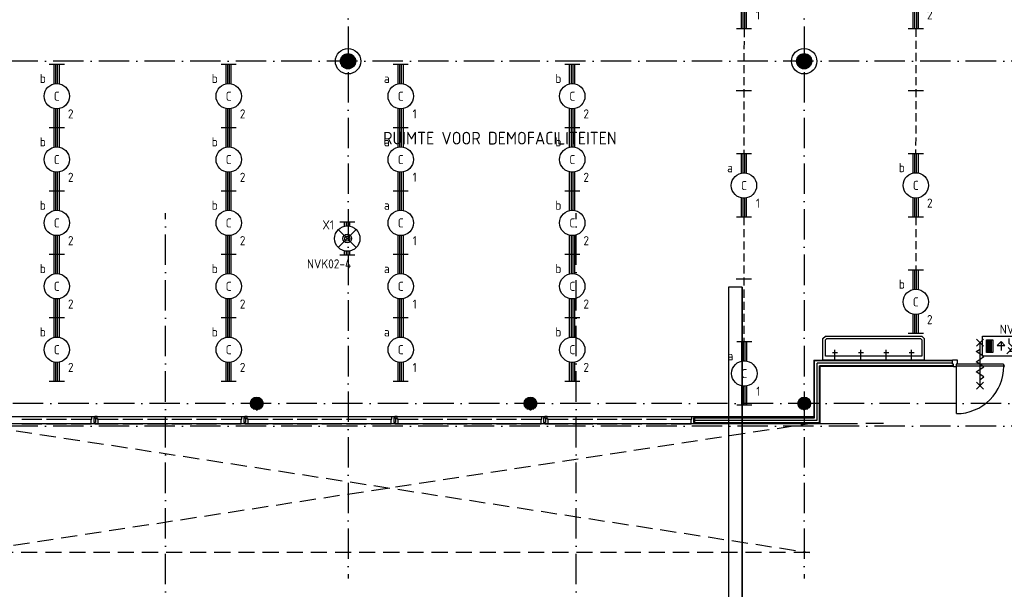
# Model space of a CAD drawing. Header units: millimetres. Extents: x 90707 to 259985, y -1262 to 84291.
# Tile 45 of 85: x 141569 to 160994, y 38393 to 49628. Entities that reach past the tile are written whole.
import ezdxf
from ezdxf.enums import TextEntityAlignment as Align

# ---------------------------------------------------------------- set-up
doc = ezdxf.new("R2010")
doc.units = ezdxf.units.MM
doc.header["$LTSCALE"] = 100
for name, pattern in [('DASHDOT', [9, 6, -1.5, 0, -1.5]), ('HIDDEN', [9.525, 6.35, -3.175]), ('HIDDEN2', [4.7625, 3.175, -1.5875])]:
    doc.linetypes.add(name, pattern=pattern)
doc.layers.get('0').update_dxf_attribs({"linetype": 'CONTINUOUS'})
for name, color, linetype in [('AL$7----_STRAMIEN', 1, 'DASHDOT'), ('AL$8----_HULPKOLOM', 2, 'CONTINUOUS'), ('AL$8----_HULPLIJNEN', 2, 'CONTINUOUS'), ('AL22----_BINNENWAND', 7, 'CONTINUOUS'), ('AL28----_KONSTRUKTIE', 3, 'CONTINUOUS'), ('AL32----_BINNENKOZ', 7, 'CONTINUOUS'), ('AL32----_DRAAIRICHTING', 1, 'CONTINUOUS'), ('AL65----_BEVEILIGING', 7, 'CONTINUOUS'), ('AL74----_INRSANITAIR', 7, 'CONTINUOUS'), ('ALL-----_REFLIJNEN', 8, 'CONTINUOUS'), ('ALXAA---_GEWBETON', 12, 'CONTINUOUS'), ('EB63101-_ATTRIB', 2, 'CONTINUOUS'), ('EB63202-_ATTRIB', 2, 'CONTINUOUS'), ('EB63501-_ATTRIB', 2, 'CONTINUOUS'), ('EL63101-_LICHT-ARM', 3, 'CONTINUOUS'), ('EL63202-_NOODVRL-TXT', 3, 'CONTINUOUS'), ('EL63501-_NOODVRL-ARM', 3, 'CONTINUOUS'), ('EL6441--_DATACOM', 3, 'CONTINUOUS'), ('KABELGOOT', 8, 'CONTINUOUS'), ('LIJN035', 50, 'CONTINUOUS'), ('VOLGNUMMER', 7, 'CONTINUOUS')]:
    doc.layers.add(name, color=color, linetype=linetype)
doc.styles.add('1_8', font='ISO', dxfattribs={"height": 1.8})
doc.styles.add('2_0', font='iso', dxfattribs={"height": 200})
doc.styles.add('NORATT', font='isocp.shx')
doc.styles.get("Standard").update_dxf_attribs({"font": 'iso.shx'})

# ---------------------------------------------------------------- blocks, each defined once
blk = doc.blocks.new('ES3N026')
for p, q in [((-1.5, 0.75), (-1, 0.25)), ((0.38, -0.88), (0.38, 0.87)), ((2.25, 1.25), (2.25, -1.25)), ((2.5, 1.25), (2.5, -1.25)), ((2.75, 1.25), (2.75, -1.25)), ((3, 1.25), (3, -1.25))]:
    blk.add_line(p, q)
for points in [[(4.01, 2.01), (4.01, -1.98), (-3.99, -1.98), (-3.99, 2.01)], [(3.25, -1.25), (2, -1.25), (2, 1.25), (3.25, 1.25)], [(0.38, -0.88), (1.12, -0.13), (-0.37, -0.13)]]:
    blk.add_lwpolyline(points, close=True)
for points in [[(-0.75, 1.5), (-2.5, -0.25), (-3.5, -0.25)], [(-1.25, 1), (-2.25, 1), (-2.75, 0.5)], [(-2, 0.25), (-1.25, -0.5), (-1.25, -1.5)]]:
    blk.add_lwpolyline(points)
at = {"color": 2, "style": '1_8', "flags": 8}
blk.add_attdef('NUMMER', text='', height=1.8, dxfattribs=at).set_placement((4, 3.75), align=Align.MIDDLE)
at = {"style": '1_8'}
for tag, flags, p in [('A_CODE', 8, (-3.5, 2.75)), ('SCHAK', 8, (3.5, 2.75)), ('GROEP', 8, (-3.5, -2.75)), ('KAST', 9, (3.5, -2.75))]:
    blk.add_attdef(tag, text='', height=1.8, dxfattribs=dict(at, flags=flags)).set_placement(p, align=Align.MIDDLE_CENTER)
blk = doc.blocks.new('EJ3T01')
at = {"color": 0}
for p, q in [((-3.25, -1.5), (-3.25, 1.5)), ((-3.25, 0.52), (-2.44, 0.52)), ((-3.25, 0.17), (-2.49, 0.17)), ((-1.77, 1.77), (1.77, -1.77)), ((1.77, 1.77), (-1.77, -1.77)), ((2.44, 0.52), (3.25, 0.52)), ((2.49, 0.17), (3.25, 0.17)), ((3.25, -1.5), (3.25, 1.5)), ((-3.25, -0.17), (-2.49, -0.17)), ((-3.25, -0.52), (-2.44, -0.52)), ((2.44, -0.52), (3.25, -0.52)), ((2.49, -0.17), (3.25, -0.17))]:
    blk.add_line(p, q, dxfattribs=at)
at = {"color": 6}
blk.add_lwpolyline([(1.77, -1.77), (1.75, -1.75)], dxfattribs=at)
at = {"color": 0}
for radius in [2.5, 0.85, 0.5]:
    blk.add_circle((0, 0), radius, dxfattribs=at)
at = {"color": 6, "style": '1_8'}
for tag, flags, p in [('A_CODE', 8, (-3.5, 2.75)), ('SCHAK', 8, (3.5, 2.75)), ('GROEP', 8, (-3.5, -2.75)), ('KAST', 9, (3.5, -2.75))]:
    blk.add_attdef(tag, text='', height=1.8, dxfattribs=dict(at, flags=flags)).set_placement(p, align=Align.MIDDLE)
blk = doc.blocks.new('EJ3T20')
at = {"color": 0}
for p, q in [((-6.25, -1.5), (-6.25, 1.5)), ((-6.25, -1.5), (-6.25, 1.5)), ((-6.25, 0.52), (-2.44, 0.52)), ((-6.25, 0.52), (-2.44, 0.52)), ((-6.25, 0.17), (-2.49, 0.17)), ((-6.25, 0.17), (-2.49, 0.17)), ((2.44, 0.52), (6.25, 0.52)), ((2.44, 0.52), (6.25, 0.52)), ((2.49, 0.17), (6.25, 0.17)), ((2.49, 0.17), (6.25, 0.17)), ((6.25, -1.5), (6.25, 1.5)), ((6.25, -1.5), (6.25, 1.5)), ((-6.25, -0.17), (-2.49, -0.17)), ((-6.25, -0.17), (-2.49, -0.17)), ((-6.25, -0.52), (-2.44, -0.52)), ((-6.25, -0.52), (-2.44, -0.52)), ((2.44, -0.52), (6.25, -0.52)), ((2.44, -0.52), (6.25, -0.52)), ((2.49, -0.17), (6.25, -0.17)), ((2.49, -0.17), (6.25, -0.17))]:
    blk.add_line(p, q, dxfattribs=at)
blk.add_circle((0, 0), 2.5, dxfattribs=at)
blk.add_circle((0, 0), 2.5, dxfattribs=at)
at = {"style": 'NORATT', "flags": 9}
blk.add_attdef('GELIJK', text='', height=1.8, dxfattribs=at).set_placement((3.5, 5), align=Align.MIDDLE_CENTER)
at = {"color": 6}
for tag, style, flags, p in [('SCHAK', 'NORATT', 8, (3.5, 2.75)), ('SCHAK', '1_8', 8, (3.5, 2.75)), ('A_CODE', 'NORATT', 8, (0, 0)), ('A_CODE', '1_8', 8, (0, 0)), ('GROEP', 'NORATT', 8, (-3.5, -2.75)), ('GROEP', '1_8', 8, (-3.5, -2.75)), ('KAST', 'NORATT', 9, (3.5, -2.75)), ('KAST', '1_8', 9, (3.5, -2.75))]:
    blk.add_attdef(tag, text='', height=1.8, dxfattribs=dict(at, style=style, flags=flags)).set_placement(p, align=Align.MIDDLE)
blk = doc.blocks.new('EH100000')
at = {"linetype": 'ByBlock'}
for p, q in [((1, 0.5), (0, 0.5)), ((1, 0.5, 1), (0, 0.5, 1)), ((0, -0.5, 1), (1, -0.5, 1)), ((1, -0.5), (0, -0.5))]:
    blk.add_line(p, q, dxfattribs=at)
at = {"linetype": 'ByBlock', "invisible_edges": 15}
for points in [[(1, -0.5), (0, -0.5), (0, 0.5), (1, 0.5)], [(0, 0.5), (1, 0.5), (1, 0.5, 1), (0, 0.5, 1)], [(0, -0.5, 1), (1, -0.5, 1), (1, -0.5), (0, -0.5)]]:
    blk.add_3dface(points, dxfattribs=at)
at = {"linetype": 'ByBlock', "style": '2_0', "flags": 8}
blk.add_attdef('FUNCTIE', text='', height=0.5, dxfattribs=at).set_placement((0.5, 0), align=Align.MIDDLE)
at = {"linetype": 'ByBlock', "flags": 9}
blk.add_attdef('SCHOT', text='', height=0.5, dxfattribs=at).set_placement((0.5, 0), align=Align.MIDDLE)
blk = doc.blocks.new('EH100005')
blk.add_lwpolyline([(-1, -0.5), (0, -0.5), (0, 0.5), (-1, 0.5)])
at = {"style": '2_0', "flags": 9}
blk.add_attdef('HULPSTUK', text='', height=0.5, dxfattribs=at).set_placement((0, 0), align=Align.MIDDLE)
blk = doc.blocks.new('A$Cca306792')
at = {"layer": 'AL$7----_STRAMIEN', "color": 1}
for points in [[(56928, 78659), (56928, 39870)], [(65928, 78659), (65928, 39870)], [(146222, 50070), (3931, 50070)], [(135522, 43320), (3452, 43320)], [(146222, 42870), (2867, 42870)]]:
    blk.add_lwpolyline(points, dxfattribs=at)
at = {"layer": 'AL$7----_STRAMIEN'}
for points in [[(53328, 5550), (53328, 47073)], [(61428, 5550), (61428, 47073)]]:
    blk.add_lwpolyline(points, dxfattribs=at)
at = {"layer": 'AL$8----_HULPKOLOM', "color": 8}
for centre in [(56928, 50070), (65928, 50070)]:
    blk.add_circle(centre, 250, dxfattribs=at)
at = {"layer": 'AL$8----_HULPLIJNEN', "color": 8}
for p, q in [((28917, 43060), (66118, 43060)), ((48945, 42928), (66983, 42928)), ((67491, 42928), (67144, 42928))]:
    blk.add_line(p, q, dxfattribs=at)
at = {"layer": 'AL22----_BINNENWAND', "color": 8}
for p, q in [((66118, 44175), (66118, 43053)), ((66118, 44175), (68851, 44175)), ((66243, 42928), (66243, 44050)), ((68870, 44050), (66243, 44050)), ((66118, 43053), (63763, 43053)), ((63763, 43053), (63763, 42928)), ((63763, 42928), (64348, 42928))]:
    blk.add_line(p, q, dxfattribs=at)
at = {"layer": 'AL22----_BINNENWAND', "color": 8, "linetype": 'Continuous'}
for p, q in [((66133, 43038), (66133, 44160)), ((68851, 44160), (66133, 44160)), ((66228, 42943), (66228, 44065)), ((68870, 44065), (66228, 44065)), ((63763, 43038), (66133, 43038)), ((63763, 42943), (66228, 42943))]:
    blk.add_line(p, q, dxfattribs=at)
at = {"layer": 'AL28----_KONSTRUKTIE', "color": 8}
for centre, radius in [((56928, 50070), 150), ((65928, 50070), 150), ((55128, 43320), 125), ((60528, 43320), 125), ((65928, 43320), 125), ((65928, 43320), 125)]:
    blk.add_circle(centre, radius, dxfattribs=at)
at = {"layer": 'AL32----_BINNENKOZ', "color": 8}
for p, q in [((68855, 44094), (68855, 44182)), ((68855, 44182), (68945, 44182)), ((68945, 44182), (68945, 44094)), ((68872, 44094), (68855, 44094)), ((68872, 44043), (68872, 44094)), ((68928, 44043), (68872, 44043)), ((68928, 44043), (68872, 44043)), ((68945, 44094), (68928, 44094)), ((68928, 44094), (68928, 44043)), ((69863, 44094), (68933, 44094)), ((69863, 44054), (68933, 44054)), ((69863, 44094), (69863, 44054)), ((69888, 44054), (69863, 44054)), ((50478, 43060), (50907, 43060)), ((50495, 43009), (50890, 43009)), ((50963, 43060), (51392, 43060)), ((50980, 43009), (51375, 43009)), ((51448, 43060), (51877, 43060)), ((51465, 43009), (51860, 43009)), ((51860, 42921), (51860, 43009)), ((51860, 43009), (51877, 43009)), ((51877, 43009), (51877, 43060)), ((51877, 43060), (51927, 43060)), ((51927, 43035), (51911, 43035)), ((51911, 43035), (51911, 42943)), ((51911, 42943), (51927, 42943)), ((51927, 43060), (51927, 43035)), ((51927, 42943), (51927, 42921)), ((51932, 43060), (51932, 43035)), ((51982, 43060), (51932, 43060)), ((51932, 43035), (51948, 43035)), ((51948, 42943), (51932, 42943)), ((51932, 42943), (51932, 42921)), ((51948, 43035), (51948, 42943)), ((51982, 43060), (52411, 43060)), ((51982, 43009), (51982, 43060)), ((51999, 43009), (51982, 43009)), ((51999, 43009), (52394, 43009)), ((51999, 42921), (51999, 43009)), ((52467, 43060), (52896, 43060)), ((52484, 43009), (52879, 43009)), ((52952, 43060), (53381, 43060)), ((52969, 43009), (53364, 43009)), ((53437, 43060), (53866, 43060)), ((53454, 43009), (53849, 43009)), ((53922, 43060), (54351, 43060)), ((53939, 43009), (54334, 43009)), ((54407, 43060), (54836, 43060)), ((54424, 43009), (54819, 43009)), ((54819, 42921), (54819, 43009)), ((54819, 43009), (54836, 43009)), ((54836, 43009), (54836, 43060)), ((54836, 43060), (54886, 43060)), ((54886, 43035), (54870, 43035)), ((54870, 43035), (54870, 42943)), ((54870, 42943), (54886, 42943)), ((54886, 43060), (54886, 43035)), ((54886, 42943), (54886, 42921)), ((54891, 43060), (54891, 43035)), ((54941, 43060), (54891, 43060)), ((54891, 43035), (54907, 43035)), ((54907, 42943), (54891, 42943)), ((54891, 42943), (54891, 42921)), ((54907, 43035), (54907, 42943)), ((54941, 43060), (55370, 43060)), ((54941, 43009), (54941, 43060)), ((54958, 43009), (54941, 43009)), ((54958, 43009), (55353, 43009)), ((54958, 42921), (54958, 43009)), ((55426, 43060), (55855, 43060)), ((55443, 43009), (55838, 43009)), ((55911, 43060), (56340, 43060)), ((55928, 43009), (56323, 43009)), ((56396, 43060), (56825, 43060)), ((56413, 43009), (56808, 43009)), ((56881, 43060), (57310, 43060)), ((56898, 43009), (57293, 43009)), ((57366, 43060), (57795, 43060)), ((57383, 43009), (57778, 43009)), ((57778, 42921), (57778, 43009)), ((57778, 43009), (57795, 43009)), ((57795, 43009), (57795, 43060)), ((57795, 43060), (57845, 43060)), ((57845, 43035), (57829, 43035)), ((57829, 43035), (57829, 42943)), ((57829, 42943), (57845, 42943)), ((57845, 43060), (57845, 43035)), ((57845, 42943), (57845, 42921)), ((57850, 43060), (57850, 43035)), ((57900, 43060), (57850, 43060)), ((57850, 43035), (57866, 43035)), ((57866, 42943), (57850, 42943)), ((57850, 42943), (57850, 42921)), ((57866, 43035), (57866, 42943)), ((57900, 43060), (58329, 43060)), ((57900, 43009), (57900, 43060)), ((57917, 43009), (57900, 43009)), ((57917, 43009), (58312, 43009)), ((57917, 42921), (57917, 43009)), ((58385, 43060), (58814, 43060)), ((58402, 43009), (58797, 43009)), ((58870, 43060), (59299, 43060)), ((58887, 43009), (59282, 43009)), ((59355, 43060), (59784, 43060)), ((59372, 43009), (59767, 43009)), ((59840, 43060), (60269, 43060)), ((59857, 43009), (60252, 43009)), ((60325, 43060), (60754, 43060)), ((60342, 43009), (60737, 43009)), ((60737, 42921), (60737, 43009)), ((60737, 43009), (60754, 43009)), ((60754, 43009), (60754, 43060)), ((60754, 43060), (60804, 43060)), ((60804, 43035), (60788, 43035)), ((60788, 43035), (60788, 42943)), ((60788, 42943), (60804, 42943)), ((60804, 43060), (60804, 43035)), ((60804, 42943), (60804, 42921)), ((60809, 43060), (60809, 43035)), ((60859, 43060), (60809, 43060)), ((60809, 43035), (60825, 43035)), ((60825, 42943), (60809, 42943)), ((60809, 42943), (60809, 42921)), ((60825, 43035), (60825, 42943)), ((60859, 43060), (61288, 43060)), ((60859, 43009), (60859, 43060)), ((60876, 43009), (60859, 43009)), ((60876, 43009), (61271, 43009)), ((60876, 42921), (60876, 43009)), ((61344, 43060), (61773, 43060)), ((61361, 43009), (61756, 43009)), ((61829, 43060), (62258, 43060)), ((61846, 43009), (62241, 43009)), ((62314, 43060), (62743, 43060)), ((62331, 43009), (62726, 43009)), ((62799, 43060), (63228, 43060)), ((62816, 43009), (63211, 43009)), ((63284, 43060), (63713, 43060)), ((63301, 43009), (63696, 43009)), ((63696, 42921), (63696, 43009)), ((63696, 43009), (63713, 43009)), ((63713, 43009), (63713, 43060)), ((63713, 43060), (63763, 43060)), ((63763, 43035), (63747, 43035)), ((63747, 43035), (63747, 42943)), ((63747, 42943), (63763, 42943)), ((63763, 43060), (63763, 43035)), ((63763, 42943), (63763, 42921)), ((50495, 42921), (50890, 42921)), ((50980, 42921), (51375, 42921)), ((51465, 42921), (51860, 42921)), ((51927, 42921), (51860, 42921)), ((51932, 42921), (51999, 42921)), ((51999, 42921), (52394, 42921)), ((52484, 42921), (52879, 42921)), ((52969, 42921), (53364, 42921)), ((53454, 42921), (53849, 42921)), ((53939, 42921), (54334, 42921)), ((54424, 42921), (54819, 42921)), ((54886, 42921), (54819, 42921)), ((54891, 42921), (54958, 42921)), ((54958, 42921), (55353, 42921)), ((55443, 42921), (55838, 42921)), ((55928, 42921), (56323, 42921)), ((56413, 42921), (56808, 42921)), ((56898, 42921), (57293, 42921)), ((57383, 42921), (57778, 42921)), ((57845, 42921), (57778, 42921)), ((57850, 42921), (57917, 42921)), ((57917, 42921), (58312, 42921)), ((58402, 42921), (58797, 42921)), ((58887, 42921), (59282, 42921)), ((59372, 42921), (59767, 42921)), ((59857, 42921), (60252, 42921)), ((60342, 42921), (60737, 42921)), ((60804, 42921), (60737, 42921)), ((60809, 42921), (60876, 42921)), ((60876, 42921), (61271, 42921)), ((61361, 42921), (61756, 42921)), ((61846, 42921), (62241, 42921)), ((62331, 42921), (62726, 42921)), ((62816, 42921), (63211, 42921)), ((63301, 42921), (63696, 42921)), ((63763, 42921), (63696, 42921))]:
    blk.add_line(p, q, dxfattribs=at)
at = {"layer": 'AL32----_BINNENKOZ', "color": 8, "linetype": 'HIDDEN2'}
for p, q in [((49388, 42928), (66038, 42928)), ((49388, 40379), (66038, 42928)), ((49438, 42928), (66038, 40379)), ((66038, 40379), (49388, 40379))]:
    blk.add_line(p, q, dxfattribs=at)
at = {"layer": 'AL32----_DRAAIRICHTING', "color": 8}
blk.add_line((68933, 43120), (68933, 44054), dxfattribs=at)
blk.add_arc((68933, 44051), 931, 270.0361, 0.2098, dxfattribs=at)
at = {"layer": 'AL65----_BEVEILIGING', "color": 8, "linetype": 'Continuous'}
for points in [[(69468, 44449), (69328, 44589)], [(69328, 44449), (69468, 44589)], [(69398, 43669), (69398, 44519)], [(69398, 44194), (69473, 44244), (69323, 44344), (69398, 44394)], [(69398, 43994), (69473, 44044), (69323, 44144), (69398, 44194)], [(69398, 43794), (69473, 43844), (69323, 43944), (69398, 43994)], [(69468, 43599), (69328, 43739)], [(69328, 43599), (69468, 43739)]]:
    blk.add_lwpolyline(points, dxfattribs=at)
at = {"layer": 'AL74----_INRSANITAIR', "color": 8, "linetype": 'Continuous'}
for p, q in [((66298, 44600), (66348, 44650)), ((66298, 44475), (66298, 44600)), ((66348, 44650), (68248, 44650)), ((66348, 44575), (66373, 44600)), ((66348, 44475), (66348, 44575)), ((66373, 44600), (68223, 44600)), ((68223, 44600), (68248, 44575)), ((68248, 44650), (68298, 44600)), ((68248, 44575), (68248, 44475)), ((68298, 44600), (68298, 44475)), ((66298, 44175), (66298, 44475)), ((66348, 44250), (66348, 44475)), ((68248, 44475), (68248, 44250)), ((68298, 44475), (68298, 44175)), ((68298, 44175), (66298, 44175)), ((68248, 44250), (66348, 44250))]:
    blk.add_line(p, q, dxfattribs=at)
for points in [[(66485, 44325), (66585, 44325)], [(66535, 44175), (66535, 44375)], [(66998, 44325), (67098, 44325)], [(67048, 44175), (67048, 44375)], [(67498, 44325), (67598, 44325)], [(67548, 44175), (67548, 44375)], [(67998, 44325), (68098, 44325)], [(68048, 44175), (68048, 44375)]]:
    blk.add_lwpolyline(points, dxfattribs=at)
at = {"layer": 'ALL-----_REFLIJNEN', "color": 8, "linetype": 'Continuous'}
for p, q in [((66181, 42990), (66181, 44112)), ((68851, 44112), (66181, 44112)), ((63763, 42990), (66181, 42990))]:
    blk.add_line(p, q, dxfattribs=at)
at = {"layer": 'ALXAA---_GEWBETON', "color": 8}
for p, q in [((56788, 50016), (56788, 50123)), ((56808, 49980), (56808, 50160)), ((56828, 49958), (56828, 50181)), ((56848, 49943), (56848, 50196)), ((56868, 49932), (56868, 50207)), ((56888, 49925), (56888, 50214)), ((56908, 49921), (56908, 50218)), ((56928, 49920), (56928, 50220)), ((56948, 49921), (56948, 50218)), ((56968, 49925), (56968, 50214)), ((56988, 49932), (56988, 50207)), ((57008, 49943), (57008, 50196)), ((57028, 49958), (57028, 50181)), ((57048, 49980), (57048, 50160)), ((57068, 50016), (57068, 50123)), ((65788, 50016), (65788, 50123)), ((65808, 49980), (65808, 50160)), ((65828, 49958), (65828, 50181)), ((65848, 49943), (65848, 50196)), ((65868, 49932), (65868, 50207)), ((65888, 49925), (65888, 50214)), ((65908, 49921), (65908, 50218)), ((65928, 49920), (65928, 50220)), ((65948, 49921), (65948, 50218)), ((65968, 49925), (65968, 50214)), ((65988, 49932), (65988, 50207)), ((66008, 49943), (66008, 50196)), ((66028, 49958), (66028, 50181)), ((66048, 49980), (66048, 50160)), ((66068, 50016), (66068, 50123)), ((55004, 43335), (55252, 43335)), ((55009, 43355), (55248, 43355)), ((55016, 43375), (55240, 43375)), ((55029, 43395), (55228, 43395)), ((55048, 43415), (55209, 43415)), ((55081, 43435), (55176, 43435)), ((60404, 43335), (60652, 43335)), ((60409, 43355), (60648, 43355)), ((60416, 43375), (60640, 43375)), ((60429, 43395), (60628, 43395)), ((60448, 43415), (60609, 43415)), ((60481, 43435), (60576, 43435)), ((65804, 43335), (66052, 43335)), ((65804, 43335), (66052, 43335)), ((65809, 43355), (66048, 43355)), ((65809, 43355), (66048, 43355)), ((65816, 43375), (66040, 43375)), ((65816, 43375), (66040, 43375)), ((65829, 43395), (66028, 43395)), ((65829, 43395), (66028, 43395)), ((65848, 43415), (66009, 43415)), ((65848, 43415), (66009, 43415)), ((65881, 43435), (65976, 43435)), ((65881, 43435), (65976, 43435)), ((55003, 43315), (55253, 43315)), ((55006, 43295), (55251, 43295)), ((55011, 43275), (55245, 43275)), ((55021, 43255), (55236, 43255)), ((55036, 43235), (55221, 43235)), ((55059, 43215), (55197, 43215)), ((55115, 43195), (55142, 43195)), ((60403, 43315), (60653, 43315)), ((60406, 43295), (60651, 43295)), ((60411, 43275), (60645, 43275)), ((60421, 43255), (60636, 43255)), ((60436, 43235), (60621, 43235)), ((60459, 43215), (60597, 43215)), ((60515, 43195), (60542, 43195)), ((65803, 43315), (66053, 43315)), ((65803, 43315), (66053, 43315)), ((65806, 43295), (66051, 43295)), ((65806, 43295), (66051, 43295)), ((65811, 43275), (66045, 43275)), ((65811, 43275), (66045, 43275)), ((65821, 43255), (66036, 43255)), ((65821, 43255), (66036, 43255)), ((65836, 43235), (66021, 43235)), ((65836, 43235), (66021, 43235)), ((65859, 43215), (65997, 43215)), ((65859, 43215), (65997, 43215)), ((65915, 43195), (65942, 43195)), ((65915, 43195), (65942, 43195))]:
    blk.add_line(p, q, dxfattribs=at)
at = {"layer": 'KABELGOOT', "yscale": 270, "zscale": 60, "rotation": 90}
for name, p, xscale in [('EH100000', (64569, 37891), 7723.999999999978), ('EH100005', (64569, 45615), 60)]:
    blk.add_blockref(name, p, dxfattribs=dict(at, xscale=xscale))
at = {"layer": 'VOLGNUMMER', "color": 252, "linetype": 'ByBlock'}
blk.add_text('RUIMTE VOOR DEMOFACILITEITEN', height=250, dxfattribs=at).set_placement((57620, 48428))
for tag, p in [('0.28', (16187, 74214)), ('0.17', (62961, 72994)), ('0.16', (78893, 73105)), ('0.29', (35887, 72529)), ('0.18', (53124, 64542)), ('0.701', (85482, 63517)), ('0.30', (29366, 63128)), ('0.32', (36092, 63166)), ('0.12', (90689, 63024)), ('0.29A', (33165, 62745)), ('0.30', (38191, 61494)), ('0.27', (17657, 61363)), ('0.19', (61479, 61433)), ('0.14', (89762, 60088)), ('0.33', (45869, 59450)), ('0.15', (73454, 57402)), ('0.25', (28058, 57013)), ('0.801', (112714, 57073)), ('0.18A', (61029, 56759)), ('0.26A', (36299, 54851)), ('0.20', (60895, 53506)), ('0.800', (90980, 50804)), ('0.25A', (73288, 48435)), ('0.300', (94483, 48257)), ('0.21', (58702, 48178)), ('0.24', (35041, 47783)), ('0.102', (87631, 47613)), ('0.26', (18559, 46119)), ('0.203', (95795, 46197)), ('0.802', (68387, 42721)), ('0.204', (95497, 42149)), ('0.07B', (66790, 38909)), ('0.702', (95327, 36513))]:
    blk.add_attdef(tag, text='', height=250, dxfattribs=at).set_placement(p, align=Align.MIDDLE_CENTER)
at = {"layer": 'VOLGNUMMER', "color": 8, "linetype": 'ByBlock'}
blk.add_attdef('0.600', text='', height=250, dxfattribs=at).set_placement((96800, 48300), align=Align.MIDDLE_CENTER)

msp = doc.modelspace()

# ---------------------------------------------------------------- linework, layer by layer
at = {"layer": 'LIJN035', "linetype": 'HIDDEN', "ltscale": 0.25}
for p, q in [((155859, 49445), (155855, 46985)), ((159249, 49448), (159245, 46987)), ((155858, 45732), (155854, 43272)), ((159248, 45735), (159248, 44687))]:
    msp.add_line(p, q, dxfattribs=at)
at = {"layer": 'LIJN035'}
for p, q in [((156007, 48222), (155707, 48222)), ((159397, 48225), (159097, 48225)), ((156006, 44509), (155706, 44509))]:
    msp.add_line(p, q, dxfattribs=at)

# ---------------------------------------------------------------- block references
at = {"layer": 'EL63101-_LICHT-ARM'}
ref = msp.add_blockref('EJ3T20', (155859, 50070), dxfattribs=dict(at, xscale=100, yscale=100, zscale=100, rotation=90))
ref.add_attrib('A_CODE', 'C', dxfattribs={"layer": 'EB63101-_ATTRIB', "color": 1, "height": 180, "style": '1_8', "flags": 8}).set_placement((155859, 50070), align=Align.MIDDLE)
ref.add_attrib('GROEP', '1', dxfattribs={"layer": 'EB63101-_ATTRIB', "color": 1, "height": 180, "style": '1_8', "flags": 8}).set_placement((156134, 49720), align=Align.MIDDLE)
ref.add_attrib('SCHAK', 'a', dxfattribs={"layer": 'EB63101-_ATTRIB', "color": 1, "height": 180, "style": '1_8', "flags": 8}).set_placement((155584, 50420), align=Align.MIDDLE)
ref = msp.add_blockref('EJ3T20', (159249, 50073), dxfattribs=dict(at, xscale=100, yscale=100, zscale=100, rotation=90))
ref.add_attrib('A_CODE', 'C', dxfattribs={"layer": 'EB63101-_ATTRIB', "color": 1, "height": 180, "style": '1_8', "flags": 8}).set_placement((159249, 50073), align=Align.MIDDLE)
ref.add_attrib('GROEP', '2', dxfattribs={"layer": 'EB63101-_ATTRIB', "color": 1, "height": 180, "style": '1_8', "flags": 8}).set_placement((159524, 49723), align=Align.MIDDLE)
ref.add_attrib('SCHAK', 'b', dxfattribs={"layer": 'EB63101-_ATTRIB', "color": 1, "height": 180, "style": '1_8', "flags": 8}).set_placement((158974, 50423), align=Align.MIDDLE)
ref = msp.add_blockref('EJ3T20', (142300, 48119), dxfattribs=dict(at, xscale=100, yscale=100, zscale=100, rotation=90))
ref.add_attrib('A_CODE', 'C', dxfattribs={"layer": 'EB63101-_ATTRIB', "color": 1, "height": 180, "style": 'NORATT', "flags": 8}).set_placement((142300, 48119), align=Align.MIDDLE)
ref.add_attrib('GROEP', '2', dxfattribs={"layer": 'EB63101-_ATTRIB', "color": 1, "height": 180, "style": 'NORATT', "flags": 8}).set_placement((142575, 47769), align=Align.MIDDLE)
ref.add_attrib('SCHAK', 'b', dxfattribs={"layer": 'EB63101-_ATTRIB', "color": 1, "height": 180, "style": 'NORATT', "flags": 8}).set_placement((142025, 48469), align=Align.MIDDLE)
ref = msp.add_blockref('EJ3T20', (145692, 48119), dxfattribs=dict(at, xscale=100, yscale=100, zscale=100, rotation=90))
ref.add_attrib('A_CODE', 'C', dxfattribs={"layer": 'EB63101-_ATTRIB', "color": 1, "height": 180, "style": 'NORATT', "flags": 8}).set_placement((145692, 48119), align=Align.MIDDLE)
ref.add_attrib('GROEP', '2', dxfattribs={"layer": 'EB63101-_ATTRIB', "color": 1, "height": 180, "style": 'NORATT', "flags": 8}).set_placement((145967, 47769), align=Align.MIDDLE)
ref.add_attrib('SCHAK', 'b', dxfattribs={"layer": 'EB63101-_ATTRIB', "color": 1, "height": 180, "style": 'NORATT', "flags": 8}).set_placement((145417, 48469), align=Align.MIDDLE)
ref = msp.add_blockref('EJ3T20', (149086, 48119), dxfattribs=dict(at, xscale=100, yscale=100, zscale=100, rotation=90))
ref.add_attrib('A_CODE', 'C', dxfattribs={"layer": 'EB63101-_ATTRIB', "color": 1, "height": 180, "style": 'NORATT', "flags": 8}).set_placement((149086, 48119), align=Align.MIDDLE)
ref.add_attrib('GROEP', '1', dxfattribs={"layer": 'EB63101-_ATTRIB', "color": 1, "height": 180, "style": 'NORATT', "flags": 8}).set_placement((149361, 47769), align=Align.MIDDLE)
ref.add_attrib('SCHAK', 'a', dxfattribs={"layer": 'EB63101-_ATTRIB', "color": 1, "height": 180, "style": 'NORATT', "flags": 8}).set_placement((148811, 48469), align=Align.MIDDLE)
ref = msp.add_blockref('EJ3T20', (152471, 48119), dxfattribs=dict(at, xscale=100, yscale=100, zscale=100, rotation=90))
ref.add_attrib('A_CODE', 'C', dxfattribs={"layer": 'EB63101-_ATTRIB', "color": 1, "height": 180, "style": 'NORATT', "flags": 8}).set_placement((152471, 48119), align=Align.MIDDLE)
ref.add_attrib('GROEP', '2', dxfattribs={"layer": 'EB63101-_ATTRIB', "color": 1, "height": 180, "style": 'NORATT', "flags": 8}).set_placement((152746, 47769), align=Align.MIDDLE)
ref.add_attrib('SCHAK', 'b', dxfattribs={"layer": 'EB63101-_ATTRIB', "color": 1, "height": 180, "style": 'NORATT', "flags": 8}).set_placement((152196, 48469), align=Align.MIDDLE)
ref = msp.add_blockref('EJ3T20', (142300, 46869), dxfattribs=dict(at, xscale=100, yscale=100, zscale=100, rotation=90))
ref.add_attrib('A_CODE', 'C', dxfattribs={"layer": 'EB63101-_ATTRIB', "color": 1, "height": 180, "style": 'NORATT', "flags": 8}).set_placement((142300, 46869), align=Align.MIDDLE)
ref.add_attrib('GROEP', '2', dxfattribs={"layer": 'EB63101-_ATTRIB', "color": 1, "height": 180, "style": 'NORATT', "flags": 8}).set_placement((142575, 46519), align=Align.MIDDLE)
ref.add_attrib('SCHAK', 'b', dxfattribs={"layer": 'EB63101-_ATTRIB', "color": 1, "height": 180, "style": 'NORATT', "flags": 8}).set_placement((142025, 47219), align=Align.MIDDLE)
ref = msp.add_blockref('EJ3T20', (145692, 46869), dxfattribs=dict(at, xscale=100, yscale=100, zscale=100, rotation=90))
ref.add_attrib('A_CODE', 'C', dxfattribs={"layer": 'EB63101-_ATTRIB', "color": 1, "height": 180, "style": 'NORATT', "flags": 8}).set_placement((145692, 46869), align=Align.MIDDLE)
ref.add_attrib('GROEP', '2', dxfattribs={"layer": 'EB63101-_ATTRIB', "color": 1, "height": 180, "style": 'NORATT', "flags": 8}).set_placement((145967, 46519), align=Align.MIDDLE)
ref.add_attrib('SCHAK', 'b', dxfattribs={"layer": 'EB63101-_ATTRIB', "color": 1, "height": 180, "style": 'NORATT', "flags": 8}).set_placement((145417, 47219), align=Align.MIDDLE)
ref = msp.add_blockref('EJ3T20', (149086, 46869), dxfattribs=dict(at, xscale=100, yscale=100, zscale=100, rotation=90))
ref.add_attrib('A_CODE', 'C', dxfattribs={"layer": 'EB63101-_ATTRIB', "color": 1, "height": 180, "style": 'NORATT', "flags": 8}).set_placement((149086, 46869), align=Align.MIDDLE)
ref.add_attrib('GROEP', '1', dxfattribs={"layer": 'EB63101-_ATTRIB', "color": 1, "height": 180, "style": 'NORATT', "flags": 8}).set_placement((149361, 46519), align=Align.MIDDLE)
ref.add_attrib('SCHAK', 'a', dxfattribs={"layer": 'EB63101-_ATTRIB', "color": 1, "height": 180, "style": 'NORATT', "flags": 8}).set_placement((148811, 47219), align=Align.MIDDLE)
ref = msp.add_blockref('EJ3T20', (152471, 46869), dxfattribs=dict(at, xscale=100, yscale=100, zscale=100, rotation=90))
ref.add_attrib('A_CODE', 'C', dxfattribs={"layer": 'EB63101-_ATTRIB', "color": 1, "height": 180, "style": 'NORATT', "flags": 8}).set_placement((152471, 46869), align=Align.MIDDLE)
ref.add_attrib('GROEP', '2', dxfattribs={"layer": 'EB63101-_ATTRIB', "color": 1, "height": 180, "style": 'NORATT', "flags": 8}).set_placement((152746, 46519), align=Align.MIDDLE)
ref.add_attrib('SCHAK', 'b', dxfattribs={"layer": 'EB63101-_ATTRIB', "color": 1, "height": 180, "style": 'NORATT', "flags": 8}).set_placement((152196, 47219), align=Align.MIDDLE)
ref = msp.add_blockref('EJ3T20', (155858, 46357), dxfattribs=dict(at, xscale=100, yscale=100, zscale=100, rotation=90))
ref.add_attrib('A_CODE', 'C', dxfattribs={"layer": 'EB63101-_ATTRIB', "color": 1, "height": 180, "style": '1_8', "flags": 8}).set_placement((155858, 46357), align=Align.MIDDLE)
ref.add_attrib('GROEP', '1', dxfattribs={"layer": 'EB63101-_ATTRIB', "color": 1, "height": 180, "style": '1_8', "flags": 8}).set_placement((156133, 46007), align=Align.MIDDLE)
ref.add_attrib('SCHAK', 'a', dxfattribs={"layer": 'EB63101-_ATTRIB', "color": 1, "height": 180, "style": '1_8', "flags": 8}).set_placement((155583, 46707), align=Align.MIDDLE)
ref = msp.add_blockref('EJ3T20', (159248, 46360), dxfattribs=dict(at, xscale=100, yscale=100, zscale=100, rotation=90))
ref.add_attrib('A_CODE', 'C', dxfattribs={"layer": 'EB63101-_ATTRIB', "color": 1, "height": 180, "style": '1_8', "flags": 8}).set_placement((159248, 46360), align=Align.MIDDLE)
ref.add_attrib('GROEP', '2', dxfattribs={"layer": 'EB63101-_ATTRIB', "color": 1, "height": 180, "style": '1_8', "flags": 8}).set_placement((159523, 46010), align=Align.MIDDLE)
ref.add_attrib('SCHAK', 'b', dxfattribs={"layer": 'EB63101-_ATTRIB', "color": 1, "height": 180, "style": '1_8', "flags": 8}).set_placement((158973, 46710), align=Align.MIDDLE)
ref = msp.add_blockref('EJ3T20', (142300, 45619), dxfattribs=dict(at, xscale=100, yscale=100, zscale=100, rotation=90))
ref.add_attrib('A_CODE', 'C', dxfattribs={"layer": 'EB63101-_ATTRIB', "color": 1, "height": 180, "style": 'NORATT', "flags": 8}).set_placement((142300, 45619), align=Align.MIDDLE)
ref.add_attrib('GROEP', '2', dxfattribs={"layer": 'EB63101-_ATTRIB', "color": 1, "height": 180, "style": 'NORATT', "flags": 8}).set_placement((142575, 45269), align=Align.MIDDLE)
ref.add_attrib('SCHAK', 'b', dxfattribs={"layer": 'EB63101-_ATTRIB', "color": 1, "height": 180, "style": 'NORATT', "flags": 8}).set_placement((142025, 45969), align=Align.MIDDLE)
ref = msp.add_blockref('EJ3T20', (145692, 45619), dxfattribs=dict(at, xscale=100, yscale=100, zscale=100, rotation=90))
ref.add_attrib('A_CODE', 'C', dxfattribs={"layer": 'EB63101-_ATTRIB', "color": 1, "height": 180, "style": 'NORATT', "flags": 8}).set_placement((145692, 45619), align=Align.MIDDLE)
ref.add_attrib('GROEP', '2', dxfattribs={"layer": 'EB63101-_ATTRIB', "color": 1, "height": 180, "style": 'NORATT', "flags": 8}).set_placement((145967, 45269), align=Align.MIDDLE)
ref.add_attrib('SCHAK', 'b', dxfattribs={"layer": 'EB63101-_ATTRIB', "color": 1, "height": 180, "style": 'NORATT', "flags": 8}).set_placement((145417, 45969), align=Align.MIDDLE)
ref = msp.add_blockref('EJ3T20', (149086, 45619), dxfattribs=dict(at, xscale=100, yscale=100, zscale=100, rotation=90))
ref.add_attrib('A_CODE', 'C', dxfattribs={"layer": 'EB63101-_ATTRIB', "color": 1, "height": 180, "style": 'NORATT', "flags": 8}).set_placement((149086, 45619), align=Align.MIDDLE)
ref.add_attrib('GROEP', '1', dxfattribs={"layer": 'EB63101-_ATTRIB', "color": 1, "height": 180, "style": 'NORATT', "flags": 8}).set_placement((149361, 45269), align=Align.MIDDLE)
ref.add_attrib('SCHAK', 'a', dxfattribs={"layer": 'EB63101-_ATTRIB', "color": 1, "height": 180, "style": 'NORATT', "flags": 8}).set_placement((148811, 45969), align=Align.MIDDLE)
ref = msp.add_blockref('EJ3T20', (152471, 45619), dxfattribs=dict(at, xscale=100, yscale=100, zscale=100, rotation=90))
ref.add_attrib('A_CODE', 'C', dxfattribs={"layer": 'EB63101-_ATTRIB', "color": 1, "height": 180, "style": 'NORATT', "flags": 8}).set_placement((152471, 45619), align=Align.MIDDLE)
ref.add_attrib('GROEP', '2', dxfattribs={"layer": 'EB63101-_ATTRIB', "color": 1, "height": 180, "style": 'NORATT', "flags": 8}).set_placement((152746, 45269), align=Align.MIDDLE)
ref.add_attrib('SCHAK', 'b', dxfattribs={"layer": 'EB63101-_ATTRIB', "color": 1, "height": 180, "style": 'NORATT', "flags": 8}).set_placement((152196, 45969), align=Align.MIDDLE)
ref = msp.add_blockref('EJ3T20', (142300, 44369), dxfattribs=dict(at, xscale=100, yscale=100, zscale=100, rotation=90))
ref.add_attrib('A_CODE', 'C', dxfattribs={"layer": 'EB63101-_ATTRIB', "color": 1, "height": 180, "style": 'NORATT', "flags": 8}).set_placement((142300, 44369), align=Align.MIDDLE)
ref.add_attrib('GROEP', '2', dxfattribs={"layer": 'EB63101-_ATTRIB', "color": 1, "height": 180, "style": 'NORATT', "flags": 8}).set_placement((142575, 44019), align=Align.MIDDLE)
ref.add_attrib('SCHAK', 'b', dxfattribs={"layer": 'EB63101-_ATTRIB', "color": 1, "height": 180, "style": 'NORATT', "flags": 8}).set_placement((142025, 44719), align=Align.MIDDLE)
ref = msp.add_blockref('EJ3T20', (145692, 44369), dxfattribs=dict(at, xscale=100, yscale=100, zscale=100, rotation=90))
ref.add_attrib('A_CODE', 'C', dxfattribs={"layer": 'EB63101-_ATTRIB', "color": 1, "height": 180, "style": 'NORATT', "flags": 8}).set_placement((145692, 44369), align=Align.MIDDLE)
ref.add_attrib('GROEP', '2', dxfattribs={"layer": 'EB63101-_ATTRIB', "color": 1, "height": 180, "style": 'NORATT', "flags": 8}).set_placement((145967, 44019), align=Align.MIDDLE)
ref.add_attrib('SCHAK', 'b', dxfattribs={"layer": 'EB63101-_ATTRIB', "color": 1, "height": 180, "style": 'NORATT', "flags": 8}).set_placement((145417, 44719), align=Align.MIDDLE)
ref = msp.add_blockref('EJ3T20', (149086, 44369), dxfattribs=dict(at, xscale=100, yscale=100, zscale=100, rotation=90))
ref.add_attrib('A_CODE', 'C', dxfattribs={"layer": 'EB63101-_ATTRIB', "color": 1, "height": 180, "style": 'NORATT', "flags": 8}).set_placement((149086, 44369), align=Align.MIDDLE)
ref.add_attrib('GROEP', '1', dxfattribs={"layer": 'EB63101-_ATTRIB', "color": 1, "height": 180, "style": 'NORATT', "flags": 8}).set_placement((149361, 44019), align=Align.MIDDLE)
ref.add_attrib('SCHAK', 'a', dxfattribs={"layer": 'EB63101-_ATTRIB', "color": 1, "height": 180, "style": 'NORATT', "flags": 8}).set_placement((148811, 44719), align=Align.MIDDLE)
ref = msp.add_blockref('EJ3T20', (152471, 44369), dxfattribs=dict(at, xscale=100, yscale=100, zscale=100, rotation=90))
ref.add_attrib('A_CODE', 'C', dxfattribs={"layer": 'EB63101-_ATTRIB', "color": 1, "height": 180, "style": 'NORATT', "flags": 8}).set_placement((152471, 44369), align=Align.MIDDLE)
ref.add_attrib('GROEP', '2', dxfattribs={"layer": 'EB63101-_ATTRIB', "color": 1, "height": 180, "style": 'NORATT', "flags": 8}).set_placement((152746, 44019), align=Align.MIDDLE)
ref.add_attrib('SCHAK', 'b', dxfattribs={"layer": 'EB63101-_ATTRIB', "color": 1, "height": 180, "style": 'NORATT', "flags": 8}).set_placement((152196, 44719), align=Align.MIDDLE)
ref = msp.add_blockref('EJ3T20', (159248, 44062), dxfattribs=dict(at, xscale=100, yscale=100, zscale=100, rotation=90))
ref.add_attrib('A_CODE', 'C', dxfattribs={"layer": 'EB63101-_ATTRIB', "color": 1, "height": 180, "style": '1_8', "flags": 8}).set_placement((159248, 44062), align=Align.MIDDLE)
ref.add_attrib('GROEP', '2', dxfattribs={"layer": 'EB63101-_ATTRIB', "color": 1, "height": 180, "style": '1_8', "flags": 8}).set_placement((159523, 43712), align=Align.MIDDLE)
ref.add_attrib('SCHAK', 'b', dxfattribs={"layer": 'EB63101-_ATTRIB', "color": 1, "height": 180, "style": '1_8', "flags": 8}).set_placement((158973, 44412), align=Align.MIDDLE)
ref = msp.add_blockref('EJ3T20', (142300, 43119), dxfattribs=dict(at, xscale=100, yscale=100, zscale=100, rotation=90))
ref.add_attrib('A_CODE', 'C', dxfattribs={"layer": 'EB63101-_ATTRIB', "color": 1, "height": 180, "style": 'NORATT', "flags": 8}).set_placement((142300, 43119), align=Align.MIDDLE)
ref.add_attrib('GROEP', '2', dxfattribs={"layer": 'EB63101-_ATTRIB', "color": 1, "height": 180, "style": 'NORATT', "flags": 8}).set_placement((142575, 42769), align=Align.MIDDLE)
ref.add_attrib('SCHAK', 'b', dxfattribs={"layer": 'EB63101-_ATTRIB', "color": 1, "height": 180, "style": 'NORATT', "flags": 8}).set_placement((142025, 43469), align=Align.MIDDLE)
ref = msp.add_blockref('EJ3T20', (145692, 43119), dxfattribs=dict(at, xscale=100, yscale=100, zscale=100, rotation=90))
ref.add_attrib('A_CODE', 'C', dxfattribs={"layer": 'EB63101-_ATTRIB', "color": 1, "height": 180, "style": 'NORATT', "flags": 8}).set_placement((145692, 43119), align=Align.MIDDLE)
ref.add_attrib('GROEP', '2', dxfattribs={"layer": 'EB63101-_ATTRIB', "color": 1, "height": 180, "style": 'NORATT', "flags": 8}).set_placement((145967, 42769), align=Align.MIDDLE)
ref.add_attrib('SCHAK', 'b', dxfattribs={"layer": 'EB63101-_ATTRIB', "color": 1, "height": 180, "style": 'NORATT', "flags": 8}).set_placement((145417, 43469), align=Align.MIDDLE)
ref = msp.add_blockref('EJ3T20', (149086, 43119), dxfattribs=dict(at, xscale=100, yscale=100, zscale=100, rotation=90))
ref.add_attrib('A_CODE', 'C', dxfattribs={"layer": 'EB63101-_ATTRIB', "color": 1, "height": 180, "style": 'NORATT', "flags": 8}).set_placement((149086, 43119), align=Align.MIDDLE)
ref.add_attrib('GROEP', '1', dxfattribs={"layer": 'EB63101-_ATTRIB', "color": 1, "height": 180, "style": 'NORATT', "flags": 8}).set_placement((149361, 42769), align=Align.MIDDLE)
ref.add_attrib('SCHAK', 'a', dxfattribs={"layer": 'EB63101-_ATTRIB', "color": 1, "height": 180, "style": 'NORATT', "flags": 8}).set_placement((148811, 43469), align=Align.MIDDLE)
ref = msp.add_blockref('EJ3T20', (152471, 43119), dxfattribs=dict(at, xscale=100, yscale=100, zscale=100, rotation=90))
ref.add_attrib('A_CODE', 'C', dxfattribs={"layer": 'EB63101-_ATTRIB', "color": 1, "height": 180, "style": 'NORATT', "flags": 8}).set_placement((152471, 43119), align=Align.MIDDLE)
ref.add_attrib('GROEP', '2', dxfattribs={"layer": 'EB63101-_ATTRIB', "color": 1, "height": 180, "style": 'NORATT', "flags": 8}).set_placement((152746, 42769), align=Align.MIDDLE)
ref.add_attrib('SCHAK', 'b', dxfattribs={"layer": 'EB63101-_ATTRIB', "color": 1, "height": 180, "style": 'NORATT', "flags": 8}).set_placement((152196, 43469), align=Align.MIDDLE)
ref = msp.add_blockref('EJ3T20', (155865, 42649), dxfattribs=dict(at, xscale=100, yscale=100, zscale=100, rotation=90))
ref.add_attrib('A_CODE', 'C', dxfattribs={"layer": 'EB63101-_ATTRIB', "color": 1, "height": 180, "style": '1_8', "flags": 8}).set_placement((155865, 42649), align=Align.MIDDLE)
ref.add_attrib('GROEP', '1', dxfattribs={"layer": 'EB63101-_ATTRIB', "color": 1, "height": 180, "style": '1_8', "flags": 8}).set_placement((156140, 42299), align=Align.MIDDLE)
ref.add_attrib('SCHAK', 'a', dxfattribs={"layer": 'EB63101-_ATTRIB', "color": 1, "height": 180, "style": '1_8', "flags": 8}).set_placement((155590, 42999), align=Align.MIDDLE)
at = {"layer": 'EL63202-_NOODVRL-TXT'}
ref = msp.add_blockref('ES3N026', (160968, 43190), dxfattribs=dict(at, xscale=100, yscale=100, zscale=100, rotation=180))
ref.add_attrib('A_CODE', 'Z1', dxfattribs={"layer": 'EB63202-_ATTRIB', "color": 1, "height": 180, "style": '1_8', "flags": 8}).set_placement((161574, 43131), align=Align.MIDDLE_CENTER)
ref.add_attrib('GROEP', 'NVK02-2', dxfattribs={"layer": 'EB63202-_ATTRIB', "color": 1, "height": 180, "style": '1_8', "flags": 8}).set_placement((161334, 43521), align=Align.MIDDLE_CENTER)
at = {"layer": 'EL63501-_NOODVRL-ARM'}
ref = msp.add_blockref('EJ3T01', (148032, 45310), dxfattribs=dict(at, xscale=100, yscale=100, zscale=100, rotation=90))
ref.add_attrib('A_CODE', 'X1', dxfattribs={"layer": 'EB63501-_ATTRIB', "color": 1, "height": 180, "style": '1_8', "flags": 8}).set_placement((147655, 45581), align=Align.MIDDLE)
ref.add_attrib('GROEP', 'NVK02-4', dxfattribs={"layer": 'EB63501-_ATTRIB', "color": 1, "height": 180, "style": '1_8', "flags": 8}).set_placement((147672, 44812), align=Align.MIDDLE)
at = {"layer": 'EL6441--_DATACOM'}
msp.add_blockref('A$Cca306792', (91118, -1262), dxfattribs=at)

doc.saveas('drawing.dxf')
